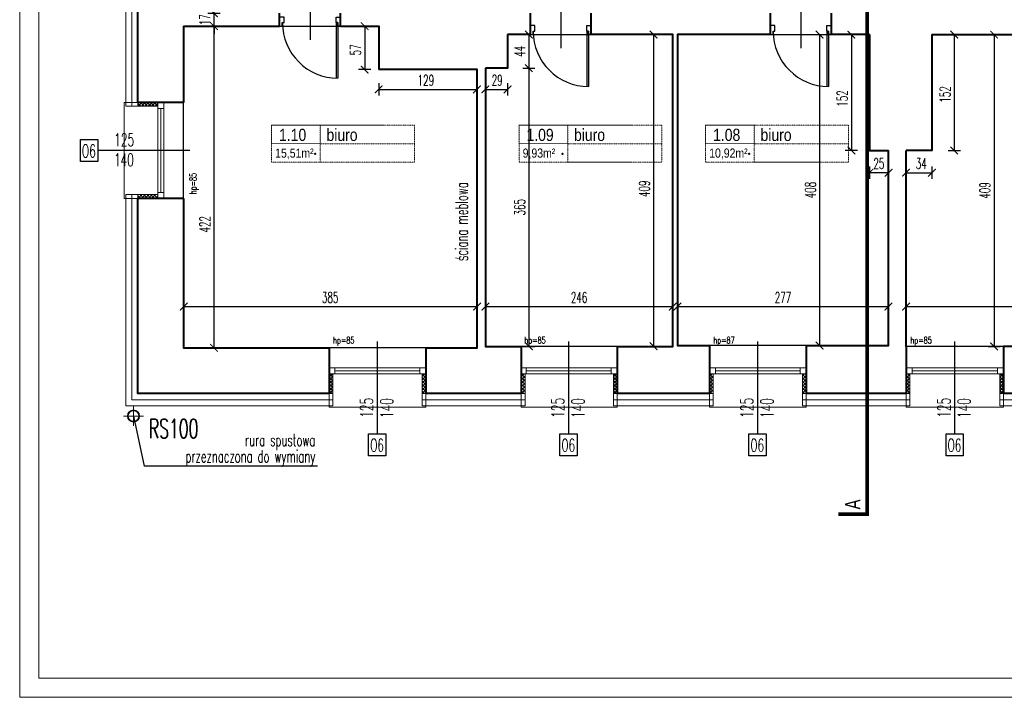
# Model space of a CAD drawing. Header units: millimetres. Extents: x 8949 to 18258, y -1077 to 30686.
# Tile 35 of 89: x 12242 to 13535, y 14702 to 15591. Entities that reach past the tile are written whole.
import ezdxf

# ---------------------------------------------------------------- set-up
doc = ezdxf.new("R2010")
doc.units = ezdxf.units.MM
doc.linetypes.add('ACAD_ISO03W100', pattern=[30, 12, -18])
doc.linetypes.add('HIDDEN', pattern=[9.525, 6.35, -3.175])
for name, color, linetype, lineweight in [('0A_KONSTR', 1, 'Continuous', 40), ('0A_OCIEPLENIE', 30, 'Continuous', 9), ('0A_OPISY POM', 7, 'Continuous', 9), ('0A_POMOCNICZE', 30, 'Continuous', 9), ('0A_STOLARKA', 140, 'Continuous', 9), ('0A_WYMIARY', 7, 'Continuous', 9), ('0Z_OPISY', 7, 'Continuous', 9), ('A_WIDOK', 40, 'Continuous', 15)]:
    doc.layers.add(name, color=color, linetype=linetype, lineweight=lineweight)
for name, color, linetype in [('0A_OPISY OKIEN', 3, 'Continuous'), ('_a_drzwi', 2, 'Continuous'), ('Opisy', 4, 'Continuous')]:
    doc.layers.add(name, color=color, linetype=linetype)
doc.styles.add('1', font='simplex.shx', dxfattribs={"width": 0.6})
doc.styles.add('1_50', font='simplex.shx', dxfattribs={"width": 0.6})
doc.styles.add('m1_romans', font='romans.shx', dxfattribs={"width": 0.8})
doc.linetypes.add('BATTING', pattern='A,0.00254,-2.54,[134,ltypeshp.shx,S=2.54,R=0,X=-2.54,Y=0],-5.08,[134,ltypeshp.shx,S=2.54,R=180,X=2.54,Y=0],-2.54', length=10.16254)
doc.dimstyles.new('1_100', dxfattribs={"dimtxt": 14, "dimasz": 10, "dimexe": 8, "dimexo": 0, "dimgap": 5, "dimtad": 1, "dimdec": 0, "dimdsep": 46, "dimlunit": 6, "dimtxsty": '1_50', "dimblk": 'ARCHTICK', "dimcen": 5, "dimadec": 0, "dimazin": 0, "dimtfac": 1, "dimtdec": 0, "dimtix": 1, "dimtmove": 1, "dimatfit": 3, "dimldrblk": 'OBLIQUE', "dimfxl": 20, "dimfxlon": 1, "dimtolj": 1, "dimtzin": 0, "dimarcsym": 0})

# ---------------------------------------------------------------- blocks, each defined once
blk = doc.blocks.new('A$C372b6b25')
at = {"layer": '_a_drzwi'}
for p, q in [((3.3, -4.4), (3.3, 63.9)), ((5.6, -4.4), (5.6, 63.9)), ((37, 16.7), (37, -27.8)), ((0, 0), (3.3, 0)), ((5.6, -11.1), (0, -11.1)), ((3.3, 0), (3.3, -4.4)), ((3.3, -4.4), (5.6, -4.4)), ((5.6, -4.4), (5.6, -11.1)), ((69.4, -4.4), (69.4, -11.1)), ((71.7, -4.4), (69.4, -4.4)), ((69.4, -11.1), (75, -11.1)), ((71.7, 0), (71.7, -4.4)), ((75, 0), (71.7, 0))]:
    blk.add_line(p, q, dxfattribs=at)
for points in [[(0, 0), (0, -11.1)], [(75, 0), (75, -11.1)]]:
    blk.add_lwpolyline(points, dxfattribs=at)
blk.add_arc((3.3, -4.4), 68.3, 0, 90, dxfattribs=at)
blk = doc.blocks.new('_ARCHTICK')
at = {"color": 0, "linetype": 'ByBlock', "const_width": 0.15}
blk.add_lwpolyline([(-0.5, -0.5), (0.5, 0.5)], dxfattribs=at)
blk = doc.blocks.new('*D80')
at = {"layer": '0A_WYMIARY', "color": 0, "lineweight": -2, "transparency": 16777216}
for p, q in [((12457.6, 15207.1), (12457.6, 15223.1)), ((12842.6, 15207.1), (12842.6, 15223.1)), ((12457.6, 15215.1), (12842.6, 15215.1))]:
    blk.add_line(p, q, dxfattribs=at)
at = {"layer": 'Defpoints', "color": 0, "transparency": 16777216}
for p in [(12842.6, 15215.1), (12457.6, 15160.9), (12842.6, 15160.9)]:
    blk.add_point(p, dxfattribs=at)
at = {"layer": '0A_WYMIARY', "color": 0, "lineweight": -2, "transparency": 16777216, "xscale": 10, "yscale": 10, "zscale": 10, "rotation": 180}
blk.add_blockref('_ARCHTICK', (12457.6, 15215.1), dxfattribs=at)
at = {"layer": '0A_WYMIARY', "color": 0, "lineweight": -2, "transparency": 16777216, "xscale": 10, "yscale": 10, "zscale": 10}
blk.add_blockref('_ARCHTICK', (12842.6, 15215.1), dxfattribs=at)
at = {"layer": '0A_WYMIARY', "color": 0, "transparency": 16777216, "insert": (12649.9, 15227.1), "char_height": 14, "attachment_point": 5, "style": '1_50'}
blk.add_mtext('\\A1;385', dxfattribs=at)
blk = doc.blocks.new('_Oblique')
at = {"color": 0, "linetype": 'ByBlock', "lineweight": -2}
blk.add_line((-0.5, -0.5), (0.5, 0.5), dxfattribs=at)
blk = doc.blocks.new('*D81')
at = {"layer": '0A_WYMIARY', "color": 0, "lineweight": -2, "transparency": 16777216}
for p, q in [((12853.6, 15207.1), (12853.6, 15223.1)), ((13099.6, 15207.1), (13099.6, 15223.1)), ((12853.6, 15215.1), (13099.6, 15215.1))]:
    blk.add_line(p, q, dxfattribs=at)
at = {"layer": 'Defpoints', "color": 0, "transparency": 16777216}
for p in [(13099.6, 15215.1), (12853.6, 15162.9), (13099.6, 15162.9)]:
    blk.add_point(p, dxfattribs=at)
at = {"layer": '0A_WYMIARY', "color": 0, "lineweight": -2, "transparency": 16777216, "xscale": 10, "yscale": 10, "zscale": 10, "rotation": 180}
blk.add_blockref('_ARCHTICK', (12853.6, 15215.1), dxfattribs=at)
at = {"layer": '0A_WYMIARY', "color": 0, "lineweight": -2, "transparency": 16777216, "xscale": 10, "yscale": 10, "zscale": 10}
blk.add_blockref('_ARCHTICK', (13099.6, 15215.1), dxfattribs=at)
at = {"layer": '0A_WYMIARY', "color": 0, "transparency": 16777216, "insert": (12976.6, 15227.1), "char_height": 14, "attachment_point": 5, "style": '1_50'}
blk.add_mtext('\\A1;246', dxfattribs=at)
blk = doc.blocks.new('*D82')
at = {"layer": '0A_WYMIARY', "color": 0, "lineweight": -2, "transparency": 16777216}
for p, q in [((13105.6, 15207.1), (13105.6, 15223.1)), ((13382.6, 15207.1), (13382.6, 15223.1)), ((13105.6, 15215.1), (13382.6, 15215.1))]:
    blk.add_line(p, q, dxfattribs=at)
at = {"layer": 'Defpoints', "color": 0, "transparency": 16777216}
for p in [(13382.6, 15215.1), (13105.6, 15163.9), (13382.6, 15163.9)]:
    blk.add_point(p, dxfattribs=at)
at = {"layer": '0A_WYMIARY', "color": 0, "lineweight": -2, "transparency": 16777216, "xscale": 10, "yscale": 10, "zscale": 10, "rotation": 180}
blk.add_blockref('_ARCHTICK', (13105.6, 15215.1), dxfattribs=at)
at = {"layer": '0A_WYMIARY', "color": 0, "lineweight": -2, "transparency": 16777216, "xscale": 10, "yscale": 10, "zscale": 10}
blk.add_blockref('_ARCHTICK', (13382.6, 15215.1), dxfattribs=at)
at = {"layer": '0A_WYMIARY', "color": 0, "transparency": 16777216, "insert": (13244.1, 15227.1), "char_height": 14, "attachment_point": 5, "style": '1_50'}
blk.add_mtext('\\A1;277', dxfattribs=at)
blk = doc.blocks.new('*D83')
at = {"layer": '0A_WYMIARY', "color": 0, "lineweight": -2, "transparency": 16777216}
for p, q in [((13405.6, 15207.1), (13405.6, 15223.1)), ((13810.6, 15207.1), (13810.6, 15223.1)), ((13405.6, 15215.1), (13810.6, 15215.1))]:
    blk.add_line(p, q, dxfattribs=at)
at = {"layer": 'Defpoints', "color": 0, "transparency": 16777216}
for p in [(13810.6, 15215.1), (13405.6, 15162.9), (13810.6, 15162.9)]:
    blk.add_point(p, dxfattribs=at)
at = {"layer": '0A_WYMIARY', "color": 0, "lineweight": -2, "transparency": 16777216, "xscale": 10, "yscale": 10, "zscale": 10, "rotation": 180}
blk.add_blockref('_ARCHTICK', (13405.6, 15215.1), dxfattribs=at)
at = {"layer": '0A_WYMIARY', "color": 0, "lineweight": -2, "transparency": 16777216, "xscale": 10, "yscale": 10, "zscale": 10}
blk.add_blockref('_ARCHTICK', (13810.6, 15215.1), dxfattribs=at)
at = {"layer": '0A_WYMIARY', "color": 0, "transparency": 16777216, "insert": (13608.1, 15227.1), "char_height": 14, "attachment_point": 5, "style": '1_50'}
blk.add_mtext('\\A1;405', dxfattribs=at)
blk = doc.blocks.new('*D101')
at = {"layer": '0A_WYMIARY', "color": 0, "lineweight": -2, "transparency": 16777216}
for p, q in [((12489.5, 15582.9), (12505.5, 15582.9)), ((12497.5, 15160.9), (12497.5, 15582.9)), ((12489.5, 15160.9), (12505.5, 15160.9))]:
    blk.add_line(p, q, dxfattribs=at)
at = {"layer": 'Defpoints', "color": 0, "transparency": 16777216}
for p in [(12457.6, 15582.9), (12497.5, 15582.9), (12457.6, 15160.9)]:
    blk.add_point(p, dxfattribs=at)
at = {"layer": '0A_WYMIARY', "color": 0, "lineweight": -2, "transparency": 16777216, "xscale": 10, "yscale": 10, "zscale": 10}
for p, rotation in [((12497.5, 15582.9), 90), ((12497.5, 15160.9), 270)]:
    blk.add_blockref('_ARCHTICK', p, dxfattribs=dict(at, rotation=rotation))
at = {"layer": '0A_WYMIARY', "color": 0, "transparency": 16777216, "insert": (12485.5, 15323), "char_height": 14, "attachment_point": 5, "rotation": 90, "style": '1_50'}
blk.add_mtext('\\A1;422', dxfattribs=at)
blk = doc.blocks.new('*D102')
at = {"layer": '0A_WYMIARY', "color": 0, "lineweight": -2, "transparency": 16777216}
for p, q in [((12497.5, 15599.9), (12497.5, 15609.9)), ((12489.5, 15599.9), (12505.5, 15599.9)), ((12497.5, 15582.9), (12497.5, 15599.9)), ((12489.5, 15582.9), (12505.5, 15582.9)), ((12497.5, 15582.9), (12497.5, 15572.9))]:
    blk.add_line(p, q, dxfattribs=at)
at = {"layer": 'Defpoints', "color": 0, "transparency": 16777216}
for p in [(12457.6, 15599.9), (12497.5, 15599.9), (12457.6, 15582.9)]:
    blk.add_point(p, dxfattribs=at)
at = {"layer": '0A_WYMIARY', "color": 0, "lineweight": -2, "transparency": 16777216, "xscale": 10, "yscale": 10, "zscale": 10}
for p, rotation in [((12497.5, 15599.9), 270), ((12497.5, 15582.9), 90)]:
    blk.add_blockref('_ARCHTICK', p, dxfattribs=dict(at, rotation=rotation))
at = {"layer": '0A_WYMIARY', "color": 0, "transparency": 16777216, "insert": (12485.5, 15591.4), "char_height": 14, "attachment_point": 5, "rotation": 90, "style": '1_50'}
blk.add_mtext('\\A1;17', dxfattribs=at)
blk = doc.blocks.new('*D123')
at = {"layer": '0A_WYMIARY', "color": 0, "lineweight": -2, "transparency": 16777216}
for p, q in [((13284.2, 15571.9), (13300.2, 15571.9)), ((13292.2, 15571.9), (13292.2, 15163.9)), ((13300.2, 15163.9), (13284.2, 15163.9))]:
    blk.add_line(p, q, dxfattribs=at)
at = {"layer": 'Defpoints', "color": 0, "transparency": 16777216}
for p in [(13105.6, 15571.9), (13292.2, 15163.9), (13382.6, 15163.9)]:
    blk.add_point(p, dxfattribs=at)
at = {"layer": '0A_WYMIARY', "color": 0, "lineweight": -2, "transparency": 16777216, "xscale": 10, "yscale": 10, "zscale": 10}
for p, rotation in [((13292.2, 15571.9), 90), ((13292.2, 15163.9), 270)]:
    blk.add_blockref('_ARCHTICK', p, dxfattribs=dict(at, rotation=rotation))
at = {"layer": '0A_WYMIARY', "color": 0, "transparency": 16777216, "insert": (13280.2, 15367.9), "char_height": 14, "attachment_point": 5, "rotation": 90, "style": '1_50'}
blk.add_mtext('\\A1;408', dxfattribs=at)
blk = doc.blocks.new('*D124')
at = {"layer": '0A_WYMIARY', "color": 0, "lineweight": -2, "transparency": 16777216}
for p, q in [((12902.7, 15571.9), (12918.7, 15571.9)), ((12910.7, 15571.9), (12910.7, 15527.9)), ((12902.7, 15527.9), (12918.7, 15527.9))]:
    blk.add_line(p, q, dxfattribs=at)
at = {"layer": 'Defpoints', "color": 0, "transparency": 16777216}
for p in [(12882.6, 15571.9), (12882.6, 15527.9), (12910.7, 15527.9)]:
    blk.add_point(p, dxfattribs=at)
at = {"layer": '0A_WYMIARY', "color": 0, "lineweight": -2, "transparency": 16777216, "xscale": 10, "yscale": 10, "zscale": 10}
for p, rotation in [((12910.7, 15571.9), 90), ((12910.7, 15527.9), 270)]:
    blk.add_blockref('_ARCHTICK', p, dxfattribs=dict(at, rotation=rotation))
at = {"layer": '0A_WYMIARY', "color": 0, "transparency": 16777216, "insert": (12898.7, 15549.9), "char_height": 14, "attachment_point": 5, "rotation": 90, "style": '1_50'}
blk.add_mtext('\\A1;44', dxfattribs=at)
blk = doc.blocks.new('*D125')
at = {"layer": '0A_WYMIARY', "color": 0, "lineweight": -2, "transparency": 16777216}
for p, q in [((12902.7, 15527.9), (12918.7, 15527.9)), ((12910.7, 15527.9), (12910.7, 15162.9)), ((12902.7, 15162.9), (12918.7, 15162.9))]:
    blk.add_line(p, q, dxfattribs=at)
at = {"layer": 'Defpoints', "color": 0, "transparency": 16777216}
for p in [(12882.6, 15527.9), (12853.6, 15162.9), (12910.7, 15162.9)]:
    blk.add_point(p, dxfattribs=at)
at = {"layer": '0A_WYMIARY', "color": 0, "lineweight": -2, "transparency": 16777216, "xscale": 10, "yscale": 10, "zscale": 10}
for p, rotation in [((12910.7, 15527.9), 90), ((12910.7, 15162.9), 270)]:
    blk.add_blockref('_ARCHTICK', p, dxfattribs=dict(at, rotation=rotation))
at = {"layer": '0A_WYMIARY', "color": 0, "transparency": 16777216, "insert": (12898.7, 15345.4), "char_height": 14, "attachment_point": 5, "rotation": 90, "style": '1_50'}
blk.add_mtext('\\A1;365', dxfattribs=at)
blk = doc.blocks.new('*D129')
at = {"layer": '0A_WYMIARY', "color": 0, "lineweight": -2, "transparency": 16777216}
for p, q in [((13513.2, 15571.9), (13529.2, 15571.9)), ((13521.2, 15571.9), (13521.2, 15162.9)), ((13513.2, 15162.9), (13529.2, 15162.9))]:
    blk.add_line(p, q, dxfattribs=at)
at = {"layer": 'Defpoints', "color": 0, "transparency": 16777216}
for p in [(13439.6, 15571.9), (13405.6, 15162.9), (13521.2, 15162.9)]:
    blk.add_point(p, dxfattribs=at)
at = {"layer": '0A_WYMIARY', "color": 0, "lineweight": -2, "transparency": 16777216, "xscale": 10, "yscale": 10, "zscale": 10}
for p, rotation in [((13521.2, 15571.9), 90), ((13521.2, 15162.9), 270)]:
    blk.add_blockref('_ARCHTICK', p, dxfattribs=dict(at, rotation=rotation))
at = {"layer": '0A_WYMIARY', "color": 0, "transparency": 16777216, "insert": (13509.2, 15367.4), "char_height": 14, "attachment_point": 5, "rotation": 90, "style": '1_50'}
blk.add_mtext('\\A1;409', dxfattribs=at)
blk = doc.blocks.new('*D144')
at = {"layer": '0A_WYMIARY', "color": 0, "lineweight": -2, "transparency": 16777216}
for p, q in [((13405.6, 15398.7), (13405.6, 15382.7)), ((13405.6, 15390.7), (13439.6, 15390.7)), ((13439.6, 15398.7), (13439.6, 15382.7))]:
    blk.add_line(p, q, dxfattribs=at)
at = {"layer": 'Defpoints', "color": 0, "transparency": 16777216}
for p in [(13405.6, 15419.9), (13439.6, 15419.9), (13439.6, 15390.7)]:
    blk.add_point(p, dxfattribs=at)
at = {"layer": '0A_WYMIARY', "color": 0, "lineweight": -2, "transparency": 16777216, "xscale": 10, "yscale": 10, "zscale": 10, "rotation": 180}
blk.add_blockref('_ARCHTICK', (13405.6, 15390.7), dxfattribs=at)
at = {"layer": '0A_WYMIARY', "color": 0, "lineweight": -2, "transparency": 16777216, "xscale": 10, "yscale": 10, "zscale": 10}
blk.add_blockref('_ARCHTICK', (13439.6, 15390.7), dxfattribs=at)
at = {"layer": '0A_WYMIARY', "color": 0, "transparency": 16777216, "insert": (13425.5, 15402.7), "char_height": 14, "attachment_point": 5, "style": '1_50'}
blk.add_mtext('\\A1;34', dxfattribs=at)
blk = doc.blocks.new('*D145')
at = {"layer": '0A_WYMIARY', "color": 0, "lineweight": -2, "transparency": 16777216}
for p, q in [((13460.9, 15571.9), (13476.9, 15571.9)), ((13468.9, 15571.9), (13468.9, 15419.9)), ((13460.9, 15419.9), (13476.9, 15419.9))]:
    blk.add_line(p, q, dxfattribs=at)
at = {"layer": 'Defpoints', "color": 0, "transparency": 16777216}
for p in [(13439.6, 15571.9), (13439.6, 15419.9), (13468.9, 15419.9)]:
    blk.add_point(p, dxfattribs=at)
at = {"layer": '0A_WYMIARY', "color": 0, "lineweight": -2, "transparency": 16777216, "xscale": 10, "yscale": 10, "zscale": 10}
for p, rotation in [((13468.9, 15571.9), 90), ((13468.9, 15419.9), 270)]:
    blk.add_blockref('_ARCHTICK', p, dxfattribs=dict(at, rotation=rotation))
at = {"layer": '0A_WYMIARY', "color": 0, "transparency": 16777216, "insert": (13456.9, 15493.4), "char_height": 14, "attachment_point": 5, "rotation": 90, "style": '1_50'}
blk.add_mtext('\\A1;152', dxfattribs=at)
blk = doc.blocks.new('*D146')
at = {"layer": '0A_WYMIARY', "color": 0, "lineweight": -2, "transparency": 16777216}
for p, q in [((13341.9, 15571.9), (13325.9, 15571.9)), ((13333.9, 15571.9), (13333.9, 15419.9)), ((13341.9, 15419.9), (13325.9, 15419.9))]:
    blk.add_line(p, q, dxfattribs=at)
at = {"layer": 'Defpoints', "color": 0, "transparency": 16777216}
for p in [(13357.6, 15571.9), (13333.9, 15419.9), (13357.6, 15419.9)]:
    blk.add_point(p, dxfattribs=at)
at = {"layer": '0A_WYMIARY', "color": 0, "lineweight": -2, "transparency": 16777216, "xscale": 10, "yscale": 10, "zscale": 10}
for p, rotation in [((13333.9, 15571.9), 90), ((13333.9, 15419.9), 270)]:
    blk.add_blockref('_ARCHTICK', p, dxfattribs=dict(at, rotation=rotation))
at = {"layer": '0A_WYMIARY', "color": 0, "transparency": 16777216, "insert": (13321.9, 15488), "char_height": 14, "attachment_point": 5, "rotation": 90, "style": '1_50'}
blk.add_mtext('\\A1;152', dxfattribs=at)
blk = doc.blocks.new('*D147')
at = {"layer": '0A_WYMIARY', "color": 0, "lineweight": -2, "transparency": 16777216}
for p, q in [((13357.6, 15398.7), (13357.6, 15382.7)), ((13382.6, 15390.7), (13357.6, 15390.7)), ((13382.6, 15398.7), (13382.6, 15382.7))]:
    blk.add_line(p, q, dxfattribs=at)
at = {"layer": 'Defpoints', "color": 0, "transparency": 16777216}
for p in [(13357.6, 15419.9), (13382.6, 15419.9), (13357.6, 15390.7)]:
    blk.add_point(p, dxfattribs=at)
at = {"layer": '0A_WYMIARY', "color": 0, "lineweight": -2, "transparency": 16777216, "xscale": 10, "yscale": 10, "zscale": 10, "rotation": 180}
blk.add_blockref('_ARCHTICK', (13357.6, 15390.7), dxfattribs=at)
at = {"layer": '0A_WYMIARY', "color": 0, "lineweight": -2, "transparency": 16777216, "xscale": 10, "yscale": 10, "zscale": 10}
blk.add_blockref('_ARCHTICK', (13382.6, 15390.7), dxfattribs=at)
at = {"layer": '0A_WYMIARY', "color": 0, "transparency": 16777216, "insert": (13370, 15402.7), "char_height": 14, "attachment_point": 5, "style": '1_50'}
blk.add_mtext('\\A1;25', dxfattribs=at)
blk = doc.blocks.new('*D148')
at = {"layer": '0A_WYMIARY', "color": 0, "lineweight": -2, "transparency": 16777216}
for p, q in [((12853.6, 15508), (12853.6, 15492)), ((12882.6, 15508), (12882.6, 15492)), ((12853.6, 15500), (12882.6, 15500))]:
    blk.add_line(p, q, dxfattribs=at)
at = {"layer": 'Defpoints', "color": 0, "transparency": 16777216}
for p in [(12853.6, 15527.9), (12882.6, 15527.9), (12882.6, 15500)]:
    blk.add_point(p, dxfattribs=at)
at = {"layer": '0A_WYMIARY', "color": 0, "lineweight": -2, "transparency": 16777216, "xscale": 10, "yscale": 10, "zscale": 10, "rotation": 180}
blk.add_blockref('_ARCHTICK', (12853.6, 15500), dxfattribs=at)
at = {"layer": '0A_WYMIARY', "color": 0, "lineweight": -2, "transparency": 16777216, "xscale": 10, "yscale": 10, "zscale": 10}
blk.add_blockref('_ARCHTICK', (12882.6, 15500), dxfattribs=at)
at = {"layer": '0A_WYMIARY', "color": 0, "transparency": 16777216, "insert": (12869.1, 15512), "char_height": 14, "attachment_point": 5, "style": '1_50'}
blk.add_mtext('\\A1;29', dxfattribs=at)
blk = doc.blocks.new('*D149')
at = {"layer": '0A_WYMIARY', "color": 0, "lineweight": -2, "transparency": 16777216}
for p, q in [((13082.3, 15571.9), (13066.3, 15571.9)), ((13074.3, 15571.9), (13074.3, 15162.9)), ((13082.3, 15162.9), (13066.3, 15162.9))]:
    blk.add_line(p, q, dxfattribs=at)
at = {"layer": 'Defpoints', "color": 0, "transparency": 16777216}
for p in [(13099.6, 15571.9), (13074.3, 15162.9), (13099.6, 15162.9)]:
    blk.add_point(p, dxfattribs=at)
at = {"layer": '0A_WYMIARY', "color": 0, "lineweight": -2, "transparency": 16777216, "xscale": 10, "yscale": 10, "zscale": 10}
for p, rotation in [((13074.3, 15571.9), 90), ((13074.3, 15162.9), 270)]:
    blk.add_blockref('_ARCHTICK', p, dxfattribs=dict(at, rotation=rotation))
at = {"layer": '0A_WYMIARY', "color": 0, "transparency": 16777216, "insert": (13062.3, 15369.6), "char_height": 14, "attachment_point": 5, "rotation": 90, "style": '1_50'}
blk.add_mtext('\\A1;409', dxfattribs=at)
blk = doc.blocks.new('*D150')
at = {"layer": '0A_WYMIARY', "color": 0, "lineweight": -2, "transparency": 16777216}
for p, q in [((12703.2, 15582.9), (12687.2, 15582.9)), ((12695.2, 15582.9), (12695.2, 15525.9)), ((12703.2, 15525.9), (12687.2, 15525.9))]:
    blk.add_line(p, q, dxfattribs=at)
at = {"layer": 'Defpoints', "color": 0, "transparency": 16777216}
for p in [(12713.6, 15582.9), (12695.2, 15525.9), (12713.6, 15525.9)]:
    blk.add_point(p, dxfattribs=at)
at = {"layer": '0A_WYMIARY', "color": 0, "lineweight": -2, "transparency": 16777216, "xscale": 10, "yscale": 10, "zscale": 10}
for p, rotation in [((12695.2, 15582.9), 90), ((12695.2, 15525.9), 270)]:
    blk.add_blockref('_ARCHTICK', p, dxfattribs=dict(at, rotation=rotation))
at = {"layer": '0A_WYMIARY', "color": 0, "transparency": 16777216, "insert": (12683.2, 15551.8), "char_height": 14, "attachment_point": 5, "rotation": 90, "style": '1_50'}
blk.add_mtext('\\A1;57', dxfattribs=at)
blk = doc.blocks.new('*D151')
at = {"layer": '0A_WYMIARY', "color": 0, "lineweight": -2, "transparency": 16777216}
for p, q in [((12713.6, 15508), (12713.6, 15492)), ((12842.6, 15508), (12842.6, 15492)), ((12713.6, 15500), (12842.6, 15500))]:
    blk.add_line(p, q, dxfattribs=at)
at = {"layer": 'Defpoints', "color": 0, "transparency": 16777216}
for p in [(12713.6, 15525.9), (12842.6, 15525.9), (12842.6, 15500)]:
    blk.add_point(p, dxfattribs=at)
at = {"layer": '0A_WYMIARY', "color": 0, "lineweight": -2, "transparency": 16777216, "xscale": 10, "yscale": 10, "zscale": 10, "rotation": 180}
blk.add_blockref('_ARCHTICK', (12713.6, 15500), dxfattribs=at)
at = {"layer": '0A_WYMIARY', "color": 0, "lineweight": -2, "transparency": 16777216, "xscale": 10, "yscale": 10, "zscale": 10}
blk.add_blockref('_ARCHTICK', (12842.6, 15500), dxfattribs=at)
at = {"layer": '0A_WYMIARY', "color": 0, "transparency": 16777216, "insert": (12775.5, 15512), "char_height": 14, "attachment_point": 5, "style": '1_50'}
blk.add_mtext('\\A1;129', dxfattribs=at)

msp = doc.modelspace()

# ---------------------------------------------------------------- hatches: boundary and pattern name
at = {"layer": '0A_OCIEPLENIE', "transparency": 33554687}
h = msp.add_hatch(dxfattribs=at)
h.set_pattern_fill('ANSI37', color=30)
h.paths.add_polyline_path([(12423.6, 15482.9), (12397.6, 15482.9), (12397.6, 15477.9), (12423.6, 15477.9)])
h.paths.add_polyline_path([(12423.6, 15361.9), (12397.6, 15361.9), (12397.6, 15356.9), (12423.6, 15356.9)])
h = msp.add_hatch(dxfattribs=at)
h.set_pattern_fill('ANSI37', color=30)
h.paths.add_polyline_path([(12775.6, 15126.9), (12770.6, 15126.9), (12770.6, 15100.9), (12775.6, 15100.9)])
h.paths.add_polyline_path([(12653.6, 15126.9), (12648.6, 15126.9), (12648.6, 15100.9), (12653.6, 15100.9)])
h = msp.add_hatch(dxfattribs=at)
h.set_pattern_fill('ANSI37', color=30)
h.paths.add_polyline_path([(13026.6, 15126.9), (13021.6, 15126.9), (13021.6, 15100.9), (13026.6, 15100.9)])
h.paths.add_polyline_path([(12905.6, 15126.9), (12900.6, 15126.9), (12900.6, 15100.9), (12905.6, 15100.9)])
h = msp.add_hatch(dxfattribs=at)
h.set_pattern_fill('ANSI37', color=30)
h.paths.add_polyline_path([(13274.6, 15126.9), (13269.6, 15126.9), (13269.6, 15100.9), (13274.6, 15100.9)])
h.paths.add_polyline_path([(13152.6, 15126.9), (13147.6, 15126.9), (13147.6, 15100.9), (13152.6, 15100.9)])
h = msp.add_hatch(dxfattribs=at)
h.set_pattern_fill('ANSI37', color=30)
h.paths.add_polyline_path([(13410.6, 15126.9), (13405.6, 15126.9), (13405.6, 15100.9), (13410.6, 15100.9)])
h.paths.add_polyline_path([(13533.6, 15126.9), (13528.6, 15126.9), (13528.6, 15100.9), (13533.6, 15100.9)])

# ---------------------------------------------------------------- linework, layer by layer
at = {"layer": '0A_KONSTR'}
for points in [[(12397.6, 15482.9), (12397.6, 15611.9)], [(12583.6, 15582.9), (12583.6, 15599.9)], [(12663.6, 15582.9), (12663.6, 15599.9)], [(12912.6, 15571.9), (12912.6, 15599.9)], [(12992.6, 15571.9), (12992.6, 15599.9)], [(13227.6, 15571.9), (13227.6, 15599.9)], [(13307.6, 15571.9), (13307.6, 15599.9)], [(12457.6, 15582.9), (12457.6, 15482.9)], [(12457.6, 15582.9), (12583.6, 15582.9)], [(12663.6, 15582.9), (12713.6, 15582.9), (12713.6, 15525.9)], [(12882.6, 15571.9), (12882.6, 15527.9), (12853.6, 15527.9)], [(12912.6, 15571.9), (12882.6, 15571.9)], [(13026.6, 15162.9), (13099.6, 15162.9), (13099.6, 15571.9), (12992.6, 15571.9)], [(13227.6, 15571.9), (13105.6, 15571.9), (13105.6, 15163.9), (13147.6, 15163.9)], [(13357.6, 15571.9), (13307.6, 15571.9)], [(13357.6, 15571.9), (13357.6, 15419.9), (13382.6, 15419.9)], [(13439.6, 15571.9), (13439.6, 15419.9), (13405.6, 15419.9)], [(13439.6, 15571.9), (13810.6, 15571.9), (13810.6, 15513.9)], [(12775.6, 15160.9), (12842.6, 15160.9), (12842.6, 15525.9), (12713.6, 15525.9)], [(12853.6, 15527.9), (12853.6, 15162.9), (12900.6, 15162.9)], [(12457.6, 15482.9), (12397.6, 15482.9)], [(13274.6, 15163.9), (13382.6, 15163.9), (13382.6, 15419.9)], [(13405.6, 15162.9), (13405.6, 15419.9)], [(12457.6, 15356.9), (12397.6, 15356.9)], [(12648.6, 15100.9), (12397.6, 15100.9), (12397.6, 15356.9)], [(12457.6, 15356.9), (12457.6, 15160.9), (12648.6, 15160.9)], [(12648.6, 15160.9), (12648.6, 15100.9)], [(12775.6, 15160.9), (12775.6, 15100.9)], [(12900.6, 15162.9), (12900.6, 15100.9)], [(13026.6, 15162.9), (13026.6, 15100.9)], [(13147.6, 15163.9), (13147.6, 15100.9)], [(13274.6, 15163.9), (13274.6, 15100.9)], [(13405.6, 15162.9), (13405.6, 15100.9)], [(13533.6, 15162.9), (13533.6, 15100.9)], [(13654.6, 15162.9), (13533.6, 15162.9)], [(12900.6, 15100.9), (12775.6, 15100.9)], [(13147.6, 15100.9), (13026.6, 15100.9)], [(13405.6, 15100.9), (13274.6, 15100.9)], [(13654.6, 15100.9), (13533.6, 15100.9)]]:
    msp.add_lwpolyline(points, dxfattribs=at)
for p in [(12630.2, 15415.3), (12954.9, 15415.3), (13199.7, 15415.3)]:
    msp.add_point(p, dxfattribs=at)
at = {"layer": '0A_OCIEPLENIE'}
for points in [[(12397.6, 15482.9), (12397.6, 15477.9), (12381.6, 15477.9), (12381.6, 15616.9), (12397.6, 15616.9), (12397.6, 15611.9)], [(12397.6, 15477.9), (12423.6, 15477.9)], [(12648.6, 15100.9), (12653.6, 15100.9), (12653.6, 15084.9), (12381.6, 15084.9), (12381.6, 15361.9), (12397.6, 15361.9), (12397.6, 15356.9)], [(12397.6, 15361.9), (12423.6, 15361.9)], [(12653.6, 15100.9), (12653.6, 15126.9)], [(12770.6, 15100.9), (12770.6, 15126.9)], [(12905.6, 15100.9), (12905.6, 15126.9)], [(13021.6, 15100.9), (13021.6, 15126.9)], [(13152.6, 15100.9), (13152.6, 15126.9)], [(13269.6, 15100.9), (13269.6, 15126.9)], [(13410.6, 15100.9), (13410.6, 15126.9)], [(13528.6, 15100.9), (13528.6, 15126.9)], [(12900.6, 15100.9), (12905.6, 15100.9), (12905.6, 15084.9), (12770.6, 15084.9), (12770.6, 15100.9), (12775.6, 15100.9)], [(13147.6, 15100.9), (13152.6, 15100.9), (13152.6, 15084.9), (13021.6, 15084.9), (13021.6, 15100.9), (13026.6, 15100.9)], [(13405.6, 15100.9), (13410.6, 15100.9), (13410.6, 15084.9), (13269.6, 15084.9), (13269.6, 15100.9), (13274.6, 15100.9)], [(13654.6, 15100.9), (13659.6, 15100.9), (13659.6, 15084.9), (13528.6, 15084.9), (13528.6, 15100.9), (13533.6, 15100.9)]]:
    msp.add_lwpolyline(points, dxfattribs=at)
at = {"layer": '0A_OCIEPLENIE', "linetype": 'BATTING', "lineweight": 18, "ltscale": 0.75}
for points in [[(12389.6, 15616.9), (12389.6, 15477.9)], [(12389.6, 15361.9), (12389.6, 15092.9), (12653.6, 15092.9)], [(12905.6, 15092.9), (12770.6, 15092.9)], [(13021.6, 15092.9), (13152.6, 15092.9)], [(13269.6, 15092.9), (13410.6, 15092.9)], [(13528.6, 15092.9), (13659.6, 15092.9)]]:
    msp.add_lwpolyline(points, dxfattribs=at)
at = {"layer": '0A_OPISY OKIEN'}
for points in [[(12391.8, 15071.5), (12406, 15005.9)], [(12633.4, 15005.9), (12406, 15005.9)]]:
    msp.add_lwpolyline(points, dxfattribs=at)
at = {"layer": '0A_OPISY POM', "const_width": 1}
for points in [[(12573.1, 15453.1), (12636.9, 15453.1), (12636.9, 15428.8), (12573.1, 15428.8)], [(12897.8, 15453.1), (12961.6, 15453.1), (12961.6, 15428.8), (12897.8, 15428.8)], [(13142.6, 15453.1), (13206.4, 15453.1), (13206.4, 15428.8), (13142.6, 15428.8)]]:
    msp.add_lwpolyline(points, close=True, dxfattribs=at)
at = {"layer": '0A_POMOCNICZE', "linetype": 'ACAD_ISO03W100', "const_width": 5}
msp.add_lwpolyline([(13354.5, 16384.5), (13354.5, 14980.2)], dxfattribs=at)
at = {"layer": '0A_POMOCNICZE', "ltscale": 0.01, "const_width": 5}
msp.add_lwpolyline([(13354.5, 14980.2), (13354.5, 14942.7), (13317, 14942.7)], dxfattribs=at)
at = {"layer": '0A_STOLARKA'}
for p, q in [((12423.6, 15482.9), (12423.6, 15356.9)), ((12431.6, 15482.9), (12431.6, 15356.9)), ((12427.6, 15474.9), (12427.6, 15364.9)), ((12648.6, 15134.9), (12775.6, 15134.9)), ((12900.6, 15134.9), (13026.6, 15134.9)), ((13147.6, 15134.9), (13274.6, 15134.9)), ((13405.6, 15134.9), (13533.6, 15134.9)), ((12648.6, 15126.9), (12775.6, 15126.9)), ((12655.9, 15130.9), (12767.6, 15130.9)), ((12900.6, 15126.9), (13026.6, 15126.9)), ((12906.9, 15130.9), (13018.6, 15130.9)), ((13147.6, 15126.9), (13274.6, 15126.9)), ((13155.6, 15130.9), (13266.6, 15130.9)), ((13405.6, 15126.9), (13533.6, 15126.9)), ((13413.6, 15130.9), (13525.6, 15130.9))]:
    msp.add_line(p, q, dxfattribs=at)
for points in [[(12457.6, 15356.9), (12457.6, 15482.9), (12379.6, 15482.9), (12379.6, 15356.9)], [(12423.6, 15474.9), (12431.6, 15474.9), (12431.6, 15482.9), (12423.6, 15482.9)], [(12423.6, 15356.9), (12431.6, 15356.9), (12431.6, 15364.9), (12423.6, 15364.9)], [(12775.6, 15160.9), (12648.6, 15160.9), (12648.6, 15082.9), (12775.6, 15082.9)], [(13026.6, 15162.9), (12900.6, 15162.9), (12900.6, 15082.9), (13026.6, 15082.9)], [(13274.6, 15163.9), (13147.6, 15163.9), (13147.6, 15082.9), (13274.6, 15082.9)], [(13533.6, 15162.9), (13405.6, 15162.9), (13405.6, 15082.9), (13533.6, 15082.9)], [(12655.9, 15126.9), (12655.9, 15134.9), (12648.6, 15134.9), (12648.6, 15126.9)], [(12775.6, 15126.9), (12775.6, 15134.9), (12767.6, 15134.9), (12767.6, 15126.9)], [(12906.9, 15126.9), (12906.9, 15134.9), (12900.6, 15134.9), (12900.6, 15126.9)], [(13026.6, 15126.9), (13026.6, 15134.9), (13018.6, 15134.9), (13018.6, 15126.9)], [(13155.6, 15126.9), (13155.6, 15134.9), (13147.6, 15134.9), (13147.6, 15126.9)], [(13274.6, 15126.9), (13274.6, 15134.9), (13266.6, 15134.9), (13266.6, 15126.9)], [(13413.6, 15126.9), (13413.6, 15134.9), (13405.6, 15134.9), (13405.6, 15126.9)], [(13533.6, 15126.9), (13533.6, 15134.9), (13525.6, 15134.9), (13525.6, 15126.9)]]:
    msp.add_lwpolyline(points, close=True, dxfattribs=at)
at = {"layer": '0A_WYMIARY', "linetype": 'ACAD_ISO03W100', "ltscale": 0.005}
for points in [[(12573.1, 15453.1), (12760.4, 15453.1), (12760.4, 15404.6), (12573.1, 15404.6)], [(12897.8, 15453.1), (13085.2, 15453.1), (13085.2, 15404.6), (12897.8, 15404.6)], [(13142.6, 15453.1), (13330, 15453.1), (13330, 15404.6), (13142.6, 15404.6)]]:
    msp.add_lwpolyline(points, close=True, dxfattribs=at)
for points in [[(12636.6, 15453.1), (12720.4, 15453.1)], [(12636.9, 15453.1), (12636.9, 15404.6)], [(12961.3, 15453.1), (13045.2, 15453.1)], [(12961.6, 15453.1), (12961.6, 15404.6)], [(13206.2, 15453.1), (13290, 15453.1)], [(13206.4, 15453.1), (13206.4, 15404.6)], [(12636.9, 15428.8), (12760.4, 15428.8)], [(12961.6, 15428.8), (13085.2, 15428.8)], [(13206.4, 15428.8), (13330, 15428.8)], [(12636.9, 15404.6), (12720.4, 15404.6)], [(12961.6, 15404.6), (13045.2, 15404.6)], [(13206.4, 15404.6), (13290, 15404.6)]]:
    msp.add_lwpolyline(points, dxfattribs=at)
at = {"layer": '0Z_OPISY'}
for points in [[(12242.5, 14702.5), (15442.5, 14702.5), (15442.5, 16802.5), (12242.5, 16802.5)], [(12267.5, 14727.5), (15417.5, 14727.5), (15417.5, 16777.5), (12267.5, 16777.5)]]:
    msp.add_lwpolyline(points, close=True, dxfattribs=at)
at = {"layer": 'A_WIDOK', "linetype": 'HIDDEN', "ltscale": 10}
for points in [[(12391.8, 15084.5), (12391.8, 15058.5)], [(12404.8, 15071.5), (12378.8, 15071.5)]]:
    msp.add_lwpolyline(points, dxfattribs=at)
at = {"layer": 'A_WIDOK'}
msp.add_circle((12391.8, 15071.5), 8, dxfattribs=at)
at = {"layer": 'A_WIDOK', "linetype": 'HIDDEN', "ltscale": 10}
msp.add_circle((12391.8, 15071.5), 7, dxfattribs=at)
at = {"layer": 'Defpoints'}
for points in [[(12457.6, 15582.9), (12713.6, 15582.9), (12713.6, 15525.9), (12842.6, 15525.9), (12842.6, 15160.9), (12457.6, 15160.9)], [(12882.6, 15571.9), (13099.6, 15571.9), (13099.6, 15162.9), (12853.6, 15162.9), (12853.6, 15527.9), (12882.6, 15527.9)], [(13105.6, 15571.9), (13357.6, 15571.9), (13357.6, 15419.9), (13382.6, 15419.9), (13382.6, 15163.9), (13105.6, 15163.9)], [(13439.6, 15571.9), (13810.6, 15571.9), (13810.6, 15162.9), (13405.6, 15162.9), (13405.6, 15419.9), (13439.6, 15419.9)]]:
    msp.add_lwpolyline(points, close=True, dxfattribs=at)
at = {"layer": 'Opisy'}
for p, q in [((12465.7, 15419.9), (12344.9, 15419.9)), ((12711.7, 15169.1), (12711.7, 15048.3)), ((12962.7, 15169.1), (12962.7, 15048.3)), ((13210.7, 15169.1), (13210.7, 15048.3)), ((13469.4, 15169.1), (13469.4, 15048.3))]:
    msp.add_line(p, q, dxfattribs=at)
for points in [[(12322.4, 15405.5), (12322.4, 15434.4), (12344.9, 15434.4), (12344.9, 15405.5)], [(12700.4, 15019.4), (12700.4, 15048.3), (12723, 15048.3), (12723, 15019.4)], [(12951.4, 15019.4), (12951.4, 15048.3), (12974, 15048.3), (12974, 15019.4)], [(13199.4, 15019.4), (13199.4, 15048.3), (13222, 15048.3), (13222, 15019.4)], [(13458.1, 15019.4), (13458.1, 15048.3), (13480.7, 15048.3), (13480.7, 15019.4)]]:
    msp.add_lwpolyline(points, close=True, dxfattribs=at)

# ---------------------------------------------------------------- block references
at = {"layer": '_a_drzwi', "xscale": 1.066666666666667, "yscale": 1.066666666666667, "zscale": 1.066666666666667, "rotation": 180.0000003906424}
for p in [(12663.6, 15582.9), (12992.6, 15571.9), (13307.6, 15571.9)]:
    msp.add_blockref('A$C372b6b25', p, dxfattribs=at)

# ---------------------------------------------------------------- texts
at = {"layer": '0A_OPISY OKIEN', "insert": (12822.4, 15442.3), "char_height": 16, "width": 334.875, "attachment_point": 5, "rotation": 90, "line_spacing_factor": 0.8, "style": '1'}
msp.add_mtext('\\pxql;ściana meblowa ', dxfattribs=at)
at = {"layer": '0A_OPISY OKIEN', "insert": (12530.2, 15026.6), "char_height": 16, "width": 200.369, "attachment_point": 5, "line_spacing_factor": 0.8, "style": '1'}
msp.add_mtext('\\pxqr;rura spustowa\\Pprzeznaczona do wymiany', dxfattribs=at)
at = {"layer": '0A_OPISY POM', "attachment_point": 9, "line_spacing_factor": 0.8, "style": 'm1_romans'}
for s, insert, char_height, width in [('{\\fArial Narrow|b0|i0|c238|p34;\\W1;1.10}', (12618.5, 15432.1), 16, 375.3), ('\\pxql;{\\fArial Narrow|b0|i0|c238|p34;\\W1;biuro}', (13020.4, 15432.1), 16, 375.3), ('{\\fArial Narrow|b0|i0|c238|p34;\\W1;1.09}', (12943.2, 15432.1), 16, 375.3), ('\\pxql;{\\fArial Narrow|b0|i0|c238|p34;\\W1;biuro}', (13345.2, 15432.1), 16, 375.3), ('{\\fArial Narrow|b0|i0|c238|p34;\\W1;1.08}', (13188.1, 15432.1), 16, 375.3), ('\\pxql;{\\fArial Narrow|b0|i0|c238|p34;\\W1;biuro}', (13590, 15432.1), 16, 375.3), ('\\pxql;{\\fArial Narrow|b0|i0|c238|p34;\\W1;15,51m²}', (12674.6, 15408.2), 12, 96.864), ('\\pxql;{\\fArial Narrow|b0|i0|c238|p34;\\W1;9,93m²}', (12999.4, 15408.2), 12, 96.864), ('\\pxql;{\\fArial Narrow|b0|i0|c238|p34;\\W1;10,92m²}', (13244.2, 15408.2), 12, 96.864)]:
    msp.add_mtext(s, dxfattribs=dict(at, insert=insert, char_height=char_height, width=width))
at = {"layer": '0A_POMOCNICZE', "ltscale": 0.01, "insert": (13325.6, 14962), "char_height": 20, "width": 48, "attachment_point": 3, "rotation": 90, "line_spacing_factor": 0.8, "style": 'm1_romans'}
msp.add_mtext('{\\W0.7;\\fArial|b0|i0|c238|p34;A}', dxfattribs=at)
at = {"layer": 'A_WIDOK', "insert": (12444.5, 15055), "char_height": 25, "width": 158.627, "attachment_point": 5, "rotation": 360, "style": '1'}
msp.add_mtext('RS100', dxfattribs=at)
at = {"layer": 'Opisy', "char_height": 16.8, "width": 158.627, "attachment_point": 5, "style": '1'}
for s, insert in [('125', (12379.6, 15433.9)), ('O6', (12333.3, 15419.2)), ('140', (12379.3, 15407.5)), ('O6', (12711.4, 15033.2)), ('O6', (12962.4, 15033.2)), ('O6', (13210.4, 15033.2)), ('O6', (13469.1, 15033.2))]:
    msp.add_mtext(s, dxfattribs=dict(at, insert=insert))
at = {"layer": 'Opisy', "insert": (12471.5, 15311.2), "char_height": 9, "width": 158.627, "attachment_point": 5, "rotation": 90, "line_spacing_factor": 0.7, "style": '1'}
msp.add_mtext('\\pxqr;hp=85', dxfattribs=at)
at = {"layer": 'Opisy', "char_height": 9, "width": 158.627, "attachment_point": 5, "line_spacing_factor": 0.7, "style": '1'}
for s, insert in [('\\pxqr;hp=85', (12602.5, 15169.5)), ('\\pxqr;hp=85', (12853.5, 15169.5)), ('\\pxqr;hp=87', (13101.5, 15169.5)), ('\\pxqr;hp=85', (13360.2, 15169.5))]:
    msp.add_mtext(s, dxfattribs=dict(at, insert=insert))
at = {"layer": 'Opisy', "char_height": 16.8, "width": 158.627, "attachment_point": 5, "rotation": 90, "style": '1'}
for s, insert in [('125', (12697.7, 15082.2)), ('140', (12724.2, 15081.9)), ('125', (12948.7, 15082.2)), ('140', (12975.2, 15081.9)), ('125', (13196.7, 15082.2)), ('140', (13223.2, 15081.9)), ('125', (13455.4, 15082.2)), ('140', (13481.8, 15081.9))]:
    msp.add_mtext(s, dxfattribs=dict(at, insert=insert))

# ---------------------------------------------------------------- dimensions: what is measured, and where the dimension line sits
at = {"layer": '0A_WYMIARY'}
for base, p1, p2, picture, middle in [((12497.5, 15599.9), (12457.6, 15582.9), (12457.6, 15599.9), '*D102', (12485.5, 15591.4)), ((12910.7, 15527.9), (12882.6, 15571.9), (12882.6, 15527.9), '*D124', (12898.7, 15549.9)), ((13292.2, 15163.9), (13105.6, 15571.9), (13382.6, 15163.9), '*D123', (13280.2, 15367.9)), ((13521.2, 15162.9), (13439.6, 15571.9), (13405.6, 15162.9), '*D129', (13509.2, 15367.4)), ((12910.7, 15162.9), (12882.6, 15527.9), (12853.6, 15162.9), '*D125', (12898.7, 15345.4))]:
    dim = msp.add_linear_dim(base=base, p1=p1, p2=p2, angle=90, dimstyle='1_100', override={"dimfxl": 8}, dxfattribs=at)
    dim.commit()
    dim.dimension.update_dxf_attribs({"geometry": picture, "text_midpoint": middle})
for base, p1, p2, picture, middle in [((12497.5, 15582.9), (12457.6, 15160.9), (12457.6, 15582.9), '*D101', (12497.5, 15323)), ((12695.2, 15525.9), (12713.6, 15582.9), (12713.6, 15525.9), '*D150', (12695.2, 15551.8)), ((13074.3, 15162.9), (13099.6, 15571.9), (13099.6, 15162.9), '*D149', (13074.3, 15369.6)), ((13333.9, 15419.9), (13357.6, 15571.9), (13357.6, 15419.9), '*D146', (13333.9, 15488)), ((13468.9, 15419.9), (13439.6, 15571.9), (13439.6, 15419.9), '*D145', (13468.9, 15493.4))]:
    dim = msp.add_linear_dim(base=base, p1=p1, p2=p2, angle=90, dimstyle='1_100', override={"dimfxl": 8}, dxfattribs=at)
    dim.commit()
    dim.dimension.update_dxf_attribs({"geometry": picture, "text_midpoint": middle, "dimtype": 160})
for base, p1, p2, picture, middle in [((12842.6, 15500), (12713.6, 15525.9), (12842.6, 15525.9), '*D151', (12775.5, 15500)), ((12882.6, 15500), (12853.6, 15527.9), (12882.6, 15527.9), '*D148', (12869.1, 15500)), ((13357.6, 15390.7), (13382.6, 15419.9), (13357.6, 15419.9), '*D147', (13370, 15390.7)), ((13439.6, 15390.7), (13405.6, 15419.9), (13439.6, 15419.9), '*D144', (13425.5, 15390.7)), ((12842.6, 15215.1), (12457.6, 15160.9), (12842.6, 15160.9), '*D80', (12649.9, 15215.1))]:
    dim = msp.add_linear_dim(base=base, p1=p1, p2=p2, dimstyle='1_100', override={"dimfxl": 8}, dxfattribs=at)
    dim.commit()
    dim.dimension.update_dxf_attribs({"geometry": picture, "text_midpoint": middle, "dimtype": 160})
for base, p1, p2, picture, middle in [((13099.6, 15215.1), (12853.6, 15162.9), (13099.6, 15162.9), '*D81', (12976.6, 15227.1)), ((13382.6, 15215.1), (13105.6, 15163.9), (13382.6, 15163.9), '*D82', (13244.1, 15227.1)), ((13810.6, 15215.1), (13405.6, 15162.9), (13810.6, 15162.9), '*D83', (13608.1, 15227.1))]:
    dim = msp.add_linear_dim(base=base, p1=p1, p2=p2, dimstyle='1_100', override={"dimfxl": 8}, dxfattribs=at)
    dim.commit()
    dim.dimension.update_dxf_attribs({"geometry": picture, "text_midpoint": middle})

doc.saveas('drawing.dxf')
